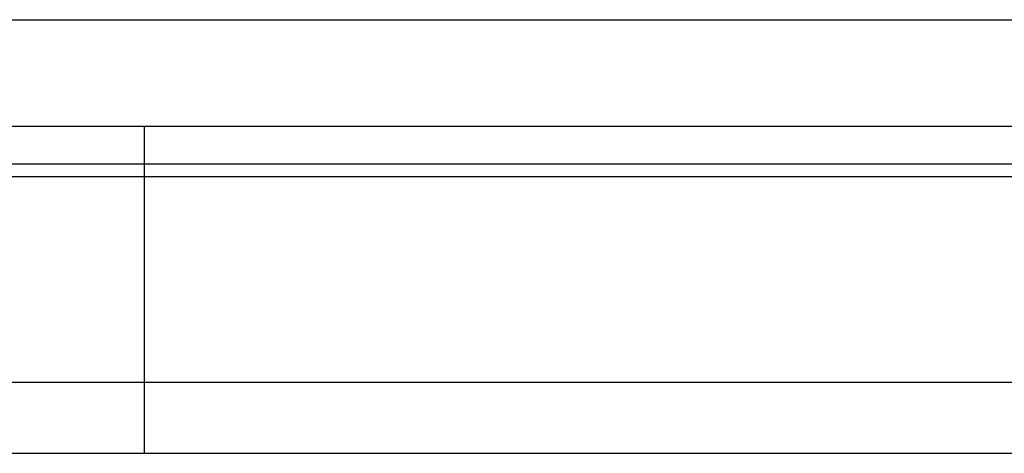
# Model space of a CAD drawing. Header units: millimetres. Extents: x 17 to 274, y -216 to -130.
# Tile 3 of 52: x 190 to 204, y -203 to -197. Entities that reach past the tile are written whole.
import ezdxf
from ezdxf.lldxf.tags import DXFTag

# ---------------------------------------------------------------- set-up
doc = ezdxf.new("R2010")
doc.units = ezdxf.units.MM
doc.header["$LTSCALE"] = 0.15
doc.layers.add('HID', color=2, linetype='DASHED')
doc.layers.add('OUT', color=3, linetype='CONTINUOUS')
tags = doc.linetypes.add('DASHED', pattern=[25.72, 12.86, -12.86]).pattern_tags.tags
tags[6:7] = [DXFTag(74, 4), DXFTag(75, 0), DXFTag(340, '0'), DXFTag(46, 0.0), DXFTag(50, 0.0), DXFTag(44, 0.0), DXFTag(45, 0.0)]
tags[4:5] = [DXFTag(74, 4), DXFTag(75, 0), DXFTag(340, '0'), DXFTag(46, 0.0), DXFTag(50, 0.0), DXFTag(44, 0.0), DXFTag(45, 0.0)]

msp = doc.modelspace()

# ---------------------------------------------------------------- linework, layer by layer
at = {"layer": 'HID', "color": 0}
msp.add_line((192.097, -198.358), (192.097, -202.958), dxfattribs=at)
at = {"layer": 'OUT', "color": 0, "linetype": 'Continuous'}
msp.add_line((186.747, -196.858), (233.447, -196.858), dxfattribs=at)
at = {"layer": 'OUT', "color": 0}
for p, q in [((186.747, -198.358), (233.447, -198.358)), ((143.817, -198.885), (274.097, -198.885)), ((143.812, -199.065), (274.097, -199.065)), ((143.249, -201.958), (274.097, -201.958)), ((109.097, -202.958), (274.097, -202.958))]:
    msp.add_line(p, q, dxfattribs=at)

doc.saveas('drawing.dxf')
